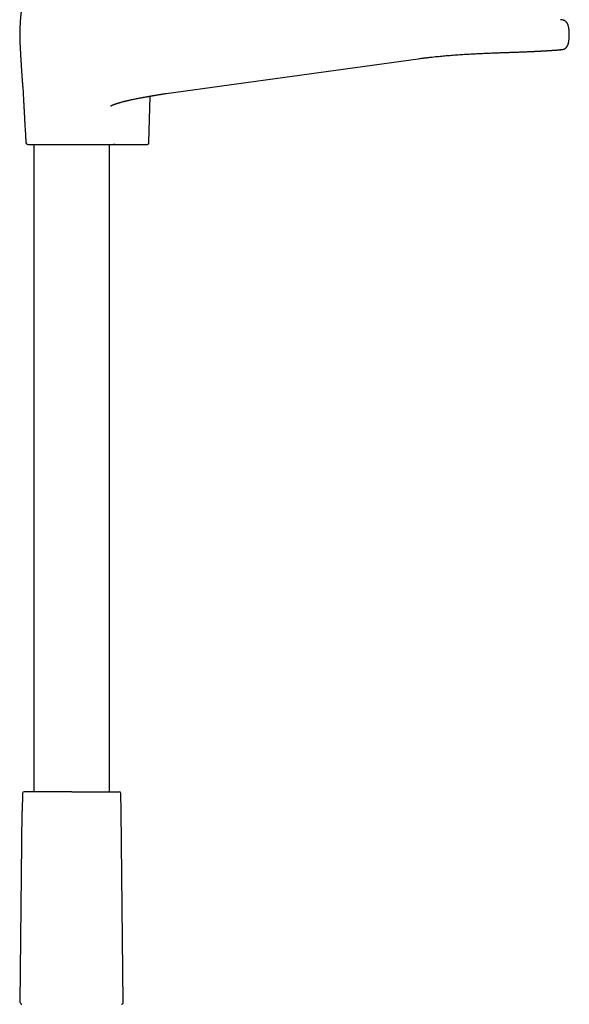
# Model space of a CAD drawing. Header units: millimetres. Extents: x 8 to 1020, y 12 to 2158.
# Tile 21 of 27: x 507 to 667, y 1392 to 1679. Entities that reach past the tile are written whole.
import ezdxf

# ---------------------------------------------------------------- set-up
doc = ezdxf.new("R2010")
doc.units = ezdxf.units.MM

msp = doc.modelspace()

# ---------------------------------------------------------------- linework, layer by layer
at = {"color": 7, "linetype": 'Continuous', "lineweight": 30}
for p, q in [((623, 1667.58), (623, 1667.58)), ((507.79, 1658.74), (507.79, 1658.73)), ((549.5, 1657.43), (549.5, 1657.43)), ((544.52, 1643.1), (544.82, 1656.66)), ((511, 1642.61), (511, 1453.8)), ((533, 1453.8), (533, 1642.61)), ((534.58, 1642.61), (543.6, 1642.61)), ((543.6, 1642.61), (543.63, 1642.61)), ((543.61, 1642.61), (543.8, 1642.61)), ((507.64, 1453.3), (507.59, 1448.1)), ((536.41, 1448.1), (536.36, 1453.3)), ((507.01, 1392.32), (507.59, 1448.1)), ((536.99, 1392.32), (536.41, 1448.1))]:
    msp.add_line(p, q, dxfattribs=at)
at = {"color": 7, "linetype": 'Continuous', "lineweight": 30, "flags": 128}
msp.add_lwpolyline([(549.5, 1657.43), (586.25, 1662.5), (623, 1667.58)], dxfattribs=at)
at = {"color": 7, "linetype": 'Continuous', "lineweight": 30}
for centre, start, end in [((509.17, 1643.11), 183.8822, 270), ((508.14, 1453.3), 90, 179.4), ((535.86, 1453.3), 0.6, 90), ((507.51, 1392.31), 179.4, 270), ((536.49, 1392.31), 270, 0.6)]:
    msp.add_arc(centre, 0.5, start, end, dxfattribs=at)
for points, knots in [([(507.44, 1683.24), (507.44, 1683.2), (507.44, 1683.11), (507.43, 1682.99), (507.42, 1682.86), (507.41, 1682.74), (507.4, 1682.63), (507.4, 1682.54), (507.39, 1682.46), (507.38, 1682.4), (507.38, 1682.34), (507.37, 1682.29), (507.37, 1682.25), (507.37, 1682.21), (507.36, 1682.18), (507.36, 1682.16), (507.36, 1682.14), (507.36, 1682.13), (507.36, 1682.11), (507.35, 1682.09), (507.35, 1682.06), (507.35, 1682.03), (507.34, 1681.98), (507.34, 1681.93), (507.33, 1681.87), (507.32, 1681.81), (507.32, 1681.75), (507.31, 1681.69), (507.3, 1681.63), (507.29, 1681.57), (507.29, 1681.51), (507.28, 1681.46), (507.28, 1681.42), (507.27, 1681.39), (507.27, 1681.36), (507.27, 1681.32), (507.26, 1681.27), (507.25, 1681.23), (507.25, 1681.17), (507.24, 1681.12), (507.23, 1681.07), (507.23, 1681.02), (507.22, 1680.97), (507.21, 1680.9), (507.2, 1680.81), (507.19, 1680.73), (507.19, 1680.67), (507.18, 1680.62), (507.18, 1680.57), (507.17, 1680.52), (507.16, 1680.47), (507.16, 1680.41), (507.15, 1680.35), (507.15, 1680.29), (507.14, 1680.22), (507.13, 1680.14), (507.12, 1680.06), (507.11, 1679.97), (507.1, 1679.85), (507.09, 1679.68), (507.07, 1679.47), (507.05, 1679.24), (507.03, 1679), (507.02, 1678.74), (507, 1678.46), (506.98, 1678.16), (506.96, 1677.83), (506.94, 1677.49), (506.93, 1677.16), (506.91, 1676.83), (506.9, 1676.54), (506.89, 1676.27), (506.88, 1676.03), (506.87, 1675.81), (506.87, 1675.66), (506.87, 1675.54), (506.86, 1675.47), (506.86, 1675.41), (506.86, 1675.35), (506.86, 1675.27), (506.86, 1675.17), (506.85, 1675.05), (506.85, 1674.92), (506.85, 1674.77), (506.85, 1674.66), (506.85, 1674.61)], [0, 0, 0, 0, 0.021609, 0.050204, 0.077807, 0.104078, 0.12872, 0.151482, 0.167907, 0.18295, 0.196535, 0.208598, 0.219084, 0.227949, 0.234229, 0.239274, 0.243071, 0.246542, 0.250426, 0.254725, 0.259443, 0.269193, 0.280388, 0.293055, 0.306803, 0.321426, 0.336008, 0.350528, 0.364978, 0.379081, 0.392153, 0.403603, 0.413407, 0.419563, 0.426807, 0.435202, 0.444755, 0.455474, 0.466817, 0.479115, 0.490143, 0.499892, 0.508432, 0.525041, 0.542561, 0.560234, 0.568627, 0.577266, 0.586186, 0.595386, 0.605085, 0.613125, 0.622279, 0.631992, 0.640729, 0.648485, 0.655387, 0.66162, 0.667445, 0.679129, 0.69126, 0.70403, 0.717629, 0.732245, 0.748055, 0.765208, 0.783819, 0.803911, 0.823791, 0.842439, 0.859699, 0.875461, 0.889656, 0.902241, 0.913196, 0.918062, 0.922541, 0.926146, 0.930932, 0.936953, 0.945844, 0.956573, 0.969155, 0.98361, 1, 1, 1, 1]), ([(667, 1674.61), (667, 1674.69), (667, 1674.87), (666.99, 1675.14), (666.98, 1675.43), (666.95, 1675.74), (666.92, 1676.06), (666.88, 1676.38), (666.82, 1676.69), (666.75, 1677.01), (666.67, 1677.28), (666.59, 1677.52), (666.5, 1677.73), (666.4, 1677.92), (666.29, 1678.09), (666.17, 1678.25), (666.03, 1678.39), (665.89, 1678.51), (665.73, 1678.62), (665.55, 1678.72), (665.32, 1678.82), (665.06, 1678.89), (664.8, 1678.94), (664.58, 1678.96), (664.45, 1678.96), (664.4, 1678.96)], [0, 0, 0, 0, 0.043201, 0.090944, 0.142309, 0.196393, 0.252311, 0.308186, 0.364225, 0.419696, 0.473937, 0.513859, 0.55255, 0.589876, 0.625782, 0.660351, 0.693863, 0.726608, 0.758817, 0.790665, 0.837976, 0.884885, 0.931322, 0.977031, 1, 1, 1, 1]), ([(506.85, 1674.61), (506.85, 1674.49), (506.85, 1674.27), (506.85, 1673.95), (506.86, 1673.67), (506.86, 1673.41), (506.87, 1673.18), (506.88, 1672.98), (506.88, 1672.81), (506.89, 1672.67), (506.89, 1672.55), (506.9, 1672.47), (506.9, 1672.41), (506.9, 1672.37), (506.9, 1672.32), (506.9, 1672.25), (506.91, 1672.18), (506.91, 1672.09), (506.92, 1671.99), (506.92, 1671.85), (506.93, 1671.69), (506.94, 1671.49), (506.95, 1671.28), (506.96, 1670.96), (506.99, 1670.54), (507.01, 1670), (507.05, 1669.42), (507.08, 1668.81), (507.12, 1668.16), (507.16, 1667.53), (507.19, 1666.92), (507.23, 1666.35), (507.26, 1665.78), (507.3, 1665.23), (507.33, 1664.71), (507.36, 1664.22), (507.39, 1663.77), (507.42, 1663.34), (507.45, 1662.94), (507.47, 1662.58), (507.49, 1662.24), (507.52, 1661.93), (507.54, 1661.66), (507.55, 1661.4), (507.57, 1661.15), (507.59, 1660.89), (507.61, 1660.64), (507.63, 1660.43), (507.64, 1660.23), (507.66, 1660.07), (507.67, 1659.94), (507.68, 1659.84), (507.69, 1659.75), (507.69, 1659.67), (507.7, 1659.6), (507.7, 1659.54), (507.71, 1659.46), (507.72, 1659.38), (507.73, 1659.28), (507.74, 1659.2), (507.75, 1659.12), (507.75, 1659.04), (507.76, 1658.98), (507.77, 1658.92), (507.77, 1658.86), (507.78, 1658.78), (507.79, 1658.72), (507.79, 1658.69), (507.8, 1658.68)], [0, 0, 0, 0, 0.023285, 0.044615, 0.063986, 0.081393, 0.096826, 0.110279, 0.121748, 0.131227, 0.138714, 0.144207, 0.147706, 0.150386, 0.153365, 0.157073, 0.161521, 0.166714, 0.17266, 0.179361, 0.189816, 0.201482, 0.213614, 0.22616, 0.254856, 0.285555, 0.318267, 0.352976, 0.389639, 0.428172, 0.459682, 0.492197, 0.524827, 0.555796, 0.585026, 0.612511, 0.638259, 0.662286, 0.684622, 0.705304, 0.724377, 0.741895, 0.75704, 0.771247, 0.785749, 0.800606, 0.815763, 0.826789, 0.837861, 0.84891, 0.8545, 0.860172, 0.865926, 0.870335, 0.874916, 0.87973, 0.884671, 0.892793, 0.901394, 0.91086, 0.920302, 0.928392, 0.937564, 0.946671, 0.956986, 0.968638, 0.996408, 1, 1, 1, 1]), ([(664.57, 1670.22), (664.61, 1670.22), (664.67, 1670.22), (664.78, 1670.24), (664.88, 1670.25), (664.98, 1670.27), (665.09, 1670.29), (665.18, 1670.32), (665.27, 1670.34), (665.36, 1670.37), (665.47, 1670.4), (665.58, 1670.45), (665.68, 1670.5), (665.79, 1670.56), (665.91, 1670.64), (666.03, 1670.74), (666.15, 1670.85), (666.25, 1670.97), (666.33, 1671.09), (666.39, 1671.17), (666.43, 1671.25), (666.48, 1671.34), (666.53, 1671.45), (666.59, 1671.59), (666.65, 1671.75), (666.7, 1671.93), (666.76, 1672.15), (666.82, 1672.41), (666.87, 1672.7), (666.91, 1673.03), (666.94, 1673.38), (666.97, 1673.76), (666.99, 1674.18), (666.99, 1674.46), (666.99, 1674.61)], [0, 0, 0, 0, 0.0334564, 0.0640866, 0.0920154, 0.1174142, 0.1405197, 0.1616548, 0.1764736, 0.1906399, 0.2111886, 0.2309543, 0.2497162, 0.2674987, 0.2966557, 0.3226331, 0.3454392, 0.3756204, 0.4018951, 0.413627, 0.4273922, 0.4447817, 0.4657711, 0.49037, 0.5186018, 0.5504803, 0.5859779, 0.630936, 0.6806172, 0.7350542, 0.7942303, 0.8581088, 0.9266959, 1, 1, 1, 1]), ([(623, 1667.57), (623.21, 1667.6), (623.76, 1667.68), (624.63, 1667.79), (625.62, 1667.91), (626.6, 1668.03), (627.55, 1668.13), (628.48, 1668.23), (629.39, 1668.32), (630.28, 1668.4), (631.21, 1668.48), (632.18, 1668.56), (633.17, 1668.64), (634.14, 1668.71), (635.08, 1668.78), (636, 1668.84), (636.92, 1668.9), (637.84, 1668.95), (638.75, 1669), (639.63, 1669.05), (640.48, 1669.09), (641.3, 1669.13), (642.09, 1669.16), (642.88, 1669.2), (643.65, 1669.23), (644.42, 1669.26), (645.15, 1669.29), (645.85, 1669.31), (646.52, 1669.34), (647.17, 1669.36), (647.78, 1669.38), (648.36, 1669.4), (648.91, 1669.42), (649.43, 1669.44), (649.92, 1669.45), (650.46, 1669.47), (651.04, 1669.49), (651.65, 1669.51), (652.24, 1669.54), (652.84, 1669.56), (653.45, 1669.58), (654.06, 1669.61), (654.65, 1669.63), (655.21, 1669.66), (655.74, 1669.68), (656.18, 1669.7), (656.54, 1669.72), (656.81, 1669.73), (657.07, 1669.75), (657.31, 1669.76), (657.52, 1669.77), (657.72, 1669.78), (657.9, 1669.79), (658.05, 1669.8), (658.2, 1669.8), (658.3, 1669.81), (658.36, 1669.81), (658.4, 1669.81), (658.45, 1669.82), (658.51, 1669.82), (658.59, 1669.82), (658.67, 1669.83), (658.76, 1669.83), (658.89, 1669.84), (659.04, 1669.85), (659.21, 1669.86), (659.38, 1669.87), (659.53, 1669.88), (659.68, 1669.89), (659.82, 1669.89), (659.94, 1669.9), (660.08, 1669.91), (660.23, 1669.92), (660.38, 1669.93), (660.52, 1669.93), (660.63, 1669.94), (660.73, 1669.95), (660.82, 1669.95), (660.89, 1669.96), (660.97, 1669.96), (661.05, 1669.97), (661.13, 1669.97), (661.23, 1669.98), (661.33, 1669.99), (661.47, 1669.99), (661.63, 1670), (661.82, 1670.02), (662, 1670.03), (662.17, 1670.04), (662.34, 1670.05), (662.49, 1670.06), (662.63, 1670.07), (662.76, 1670.08), (662.89, 1670.09), (663.01, 1670.1), (663.13, 1670.11), (663.23, 1670.11), (663.32, 1670.12), (663.39, 1670.12), (663.46, 1670.13), (663.53, 1670.13), (663.6, 1670.14), (663.67, 1670.15), (663.74, 1670.15), (663.81, 1670.16), (663.86, 1670.16), (663.91, 1670.16), (663.96, 1670.17), (664.01, 1670.17), (664.09, 1670.18), (664.15, 1670.18), (664.2, 1670.18), (664.22, 1670.19), (664.25, 1670.19), (664.28, 1670.19), (664.31, 1670.19), (664.35, 1670.2), (664.39, 1670.2), (664.43, 1670.2), (664.47, 1670.21), (664.5, 1670.21), (664.54, 1670.21), (664.56, 1670.21), (664.57, 1670.21)], [0, 0, 0, 0, 0.010074, 0.026074, 0.041835, 0.057358, 0.072645, 0.087428, 0.101984, 0.116313, 0.130416, 0.146909, 0.163082, 0.178934, 0.194467, 0.209681, 0.224575, 0.24046, 0.255965, 0.271093, 0.285842, 0.300212, 0.314204, 0.327818, 0.342355, 0.356432, 0.370051, 0.38321, 0.395909, 0.408367, 0.420347, 0.43185, 0.442876, 0.453425, 0.463544, 0.473492, 0.486957, 0.500174, 0.513144, 0.525867, 0.54069, 0.555165, 0.56929, 0.583067, 0.596495, 0.609575, 0.617395, 0.624934, 0.631979, 0.63853, 0.644586, 0.650148, 0.655214, 0.659901, 0.664066, 0.667714, 0.668809, 0.669864, 0.671339, 0.67345, 0.675556, 0.678055, 0.680948, 0.684234, 0.689671, 0.695258, 0.700599, 0.705694, 0.710542, 0.715145, 0.719502, 0.723612, 0.729574, 0.734927, 0.739768, 0.744274, 0.747642, 0.7508, 0.753747, 0.75649, 0.759447, 0.762796, 0.766588, 0.770821, 0.775438, 0.783238, 0.791183, 0.799273, 0.807489, 0.815459, 0.822902, 0.829964, 0.836688, 0.843426, 0.850254, 0.857086, 0.863521, 0.869521, 0.873436, 0.877705, 0.882328, 0.887305, 0.89262, 0.89808, 0.903103, 0.907689, 0.911837, 0.915547, 0.919081, 0.927587, 0.936341, 0.938888, 0.941677, 0.944947, 0.948698, 0.952929, 0.957642, 0.962835, 0.969103, 0.975953, 0.983386, 0.991401, 1, 1, 1, 1]), ([(664.62, 1670.22), (664.55, 1670.21), (664.44, 1670.2), (664.33, 1670.21), (664.29, 1670.21)], [0, 0, 0, 0, 0.657106, 1, 1, 1, 1]), ([(507.79, 1658.81), (507.79, 1658.81), (507.79, 1658.81), (507.79, 1658.81), (507.79, 1658.81), (507.79, 1658.8), (507.79, 1658.79), (507.79, 1658.78), (507.79, 1658.77), (507.79, 1658.77)], [0, 0, 0, 0, 0.053859, 0.164984, 0.295561, 0.444654, 0.611128, 0.793646, 1, 1, 1, 1]), ([(507.79, 1658.74), (507.81, 1658.43), (507.84, 1657.72), (507.9, 1656.61), (507.96, 1655.42), (508.02, 1654.23), (508.09, 1653.05), (508.15, 1651.9), (508.21, 1650.76), (508.27, 1649.65), (508.33, 1648.61), (508.38, 1647.65), (508.44, 1646.76), (508.49, 1645.9), (508.53, 1645.13), (508.58, 1644.46), (508.62, 1643.86), (508.65, 1643.41), (508.66, 1643.15), (508.67, 1643.07)], [0, 0, 0, 0, 0.059327, 0.135911, 0.212279, 0.288143, 0.363211, 0.437195, 0.509804, 0.580749, 0.64974, 0.708605, 0.765535, 0.820333, 0.872801, 0.912263, 0.950069, 0.986124, 1, 1, 1, 1]), ([(533.36, 1653.78), (533.36, 1653.78), (533.36, 1653.78), (533.37, 1653.79), (533.39, 1653.8), (533.43, 1653.83), (533.47, 1653.85), (533.51, 1653.87), (533.56, 1653.9), (533.6, 1653.92), (533.64, 1653.94), (533.69, 1653.96), (533.74, 1653.99), (533.8, 1654.02), (533.87, 1654.04), (533.94, 1654.08), (534.02, 1654.11), (534.12, 1654.15), (534.21, 1654.19), (534.3, 1654.22), (534.4, 1654.26), (534.51, 1654.3), (534.63, 1654.35), (534.76, 1654.39), (534.88, 1654.43), (535.01, 1654.48), (535.12, 1654.52), (535.21, 1654.55), (535.28, 1654.57), (535.35, 1654.59), (535.43, 1654.62), (535.54, 1654.65), (535.67, 1654.69), (535.81, 1654.73), (535.95, 1654.78), (536.08, 1654.82), (536.31, 1654.88), (536.62, 1654.97), (536.93, 1655.05), (537.16, 1655.11), (537.29, 1655.15), (537.41, 1655.18), (537.5, 1655.2), (537.56, 1655.22), (537.62, 1655.23), (537.68, 1655.24), (537.75, 1655.26), (537.84, 1655.28), (537.95, 1655.31), (538.07, 1655.34), (538.22, 1655.37), (538.4, 1655.42), (538.62, 1655.47), (538.86, 1655.52), (539.13, 1655.58), (539.52, 1655.67), (540.02, 1655.77), (540.61, 1655.89), (541.18, 1656), (541.72, 1656.1), (542.18, 1656.18), (542.54, 1656.25), (542.81, 1656.3), (543.08, 1656.35), (543.34, 1656.39), (543.59, 1656.44), (543.83, 1656.48), (544.05, 1656.52), (544.24, 1656.56), (544.39, 1656.58), (544.51, 1656.6), (544.59, 1656.62), (544.64, 1656.63), (544.67, 1656.63), (544.7, 1656.64), (544.76, 1656.65), (544.85, 1656.67), (544.98, 1656.69), (545.14, 1656.72), (545.34, 1656.75), (545.56, 1656.79), (545.83, 1656.84), (546.12, 1656.89), (546.45, 1656.95), (546.81, 1657.01), (547.21, 1657.08), (547.63, 1657.15), (548.09, 1657.22), (548.58, 1657.3), (549.05, 1657.37), (549.36, 1657.41), (549.5, 1657.43)], [0, 0, 0, 0, 0.002897, 0.011135, 0.019093, 0.028013, 0.03401, 0.040263, 0.046002, 0.050144, 0.054167, 0.058854, 0.063158, 0.068472, 0.074752, 0.079163, 0.086718, 0.09253, 0.099984, 0.106221, 0.112885, 0.120431, 0.127913, 0.136728, 0.144766, 0.152918, 0.161161, 0.166324, 0.170163, 0.173963, 0.178764, 0.185799, 0.194198, 0.202828, 0.211352, 0.219761, 0.22805, 0.252249, 0.275934, 0.285073, 0.293242, 0.300059, 0.305407, 0.309042, 0.311708, 0.315258, 0.319694, 0.325019, 0.331237, 0.338352, 0.34637, 0.357738, 0.370559, 0.384854, 0.400651, 0.417981, 0.45344, 0.487844, 0.52098, 0.552762, 0.583127, 0.59953, 0.615464, 0.630921, 0.645895, 0.660379, 0.674367, 0.687171, 0.697995, 0.706908, 0.713903, 0.718976, 0.720791, 0.722128, 0.723866, 0.726689, 0.732138, 0.739515, 0.748823, 0.760061, 0.773228, 0.788321, 0.805332, 0.82425, 0.845057, 0.867729, 0.892239, 0.918553, 0.946639, 0.976473, 1, 1, 1, 1]), ([(509.17, 1642.61), (509.17, 1642.61), (509.17, 1642.61), (509.19, 1642.61), (509.23, 1642.61), (509.3, 1642.61), (509.38, 1642.61), (509.49, 1642.61), (509.61, 1642.61), (509.77, 1642.61), (509.94, 1642.61), (510.14, 1642.61), (510.36, 1642.61), (510.6, 1642.61), (510.87, 1642.61), (511.16, 1642.61), (511.47, 1642.61), (511.8, 1642.61), (512.16, 1642.61), (512.53, 1642.61), (512.95, 1642.61), (513.42, 1642.61), (513.93, 1642.61), (514.47, 1642.61), (515.03, 1642.61), (515.57, 1642.61), (516.09, 1642.61), (516.59, 1642.61), (517.09, 1642.61), (517.59, 1642.61), (518.11, 1642.61), (518.6, 1642.61), (519.07, 1642.61), (519.5, 1642.61), (519.94, 1642.61), (520.37, 1642.61), (520.81, 1642.61), (521.26, 1642.61), (521.73, 1642.61), (522.24, 1642.61), (522.77, 1642.61), (523.31, 1642.61), (523.84, 1642.61), (524.37, 1642.61), (524.9, 1642.61), (525.44, 1642.61), (525.98, 1642.61), (526.51, 1642.61), (527.03, 1642.61), (527.54, 1642.61), (528.08, 1642.61), (528.64, 1642.61), (529.21, 1642.61), (529.77, 1642.61), (530.3, 1642.61), (530.78, 1642.61), (531.2, 1642.61), (531.58, 1642.61), (531.94, 1642.61), (532.28, 1642.61), (532.61, 1642.61), (532.89, 1642.61), (533.14, 1642.61), (533.36, 1642.61), (533.56, 1642.61), (533.75, 1642.61), (533.92, 1642.61), (534.08, 1642.61), (534.18, 1642.61), (534.22, 1642.61)], [0, 0, 0, 0, 0.008253, 0.02252, 0.036739, 0.050933, 0.065125, 0.079339, 0.093598, 0.108696, 0.123739, 0.138752, 0.153763, 0.168801, 0.183891, 0.199522, 0.215091, 0.230627, 0.246161, 0.261725, 0.277348, 0.296095, 0.314762, 0.3334, 0.352062, 0.370801, 0.385899, 0.400942, 0.415955, 0.430966, 0.446004, 0.461094, 0.473327, 0.485521, 0.497693, 0.509856, 0.522025, 0.534215, 0.54644, 0.561259, 0.576024, 0.590761, 0.605497, 0.620257, 0.635067, 0.650577, 0.666025, 0.681442, 0.696857, 0.7123, 0.727802, 0.746623, 0.765363, 0.784073, 0.802808, 0.82162, 0.836951, 0.852222, 0.867463, 0.882703, 0.89797, 0.913292, 0.925719, 0.938107, 0.950472, 0.962828, 0.975191, 0.987577, 1, 1, 1, 1]), ([(533, 1642.61), (533.01, 1642.61), (533.05, 1642.61), (533.14, 1642.61), (533.27, 1642.61), (533.43, 1642.61), (533.61, 1642.61), (533.8, 1642.61), (533.98, 1642.61), (534.18, 1642.61), (534.4, 1642.61), (534.63, 1642.61), (534.87, 1642.61), (535.13, 1642.61), (535.37, 1642.61), (535.59, 1642.61), (535.78, 1642.61), (535.97, 1642.61), (536.17, 1642.61), (536.38, 1642.61), (536.59, 1642.61), (536.8, 1642.61), (536.94, 1642.61), (537.02, 1642.61), (537.02, 1642.61)], [0, 0, 0, 0, 0.032497, 0.106681, 0.180712, 0.25484, 0.329346, 0.385609, 0.441896, 0.497751, 0.552752, 0.606523, 0.658751, 0.709211, 0.757793, 0.789166, 0.81979, 0.84978, 0.879307, 0.908605, 0.937969, 0.967753, 0.998283, 1, 1, 1, 1]), ([(534.58, 1642.61), (534.54, 1642.61), (534.46, 1642.61), (534.36, 1642.61), (534.28, 1642.61), (534.24, 1642.61), (534.22, 1642.61)], [0, 0, 0, 0, 0.251873, 0.500271, 0.748532, 1, 1, 1, 1]), ([(543.63, 1642.61), (543.68, 1642.61), (543.79, 1642.61), (543.91, 1642.61), (544.01, 1642.61), (544.04, 1642.61), (544.05, 1642.61)], [0, 0, 0, 0, 0.2410859, 0.4940869, 0.7469741, 1, 1, 1, 1]), ([(544.1, 1642.62), (544.13, 1642.62), (544.19, 1642.63), (544.27, 1642.67), (544.34, 1642.72), (544.41, 1642.79), (544.46, 1642.86), (544.49, 1642.94), (544.52, 1643.02), (544.52, 1643.08), (544.52, 1643.1)], [0, 0, 0, 0, 0.1253364, 0.2541272, 0.3847178, 0.5152003, 0.6436073, 0.7681221, 0.8872625, 1, 1, 1, 1]), ([(544.11, 1642.62), (544.11, 1642.62), (544.13, 1642.62), (544.13, 1642.62), (544.13, 1642.62), (544.13, 1642.62)], [0, 0, 0, 0, 0.068089, 0.672027, 1, 1, 1, 1]), ([(522, 1453.8), (521.84, 1453.8), (521.53, 1453.8), (521.05, 1453.8), (520.58, 1453.8), (520.11, 1453.8), (519.64, 1453.8), (519.13, 1453.8), (518.58, 1453.8), (518.02, 1453.8), (517.45, 1453.8), (516.91, 1453.8), (516.38, 1453.8), (515.87, 1453.8), (515.38, 1453.8), (514.89, 1453.8), (514.41, 1453.8), (513.94, 1453.8), (513.48, 1453.8), (513.04, 1453.8), (512.61, 1453.8), (512.17, 1453.8), (511.71, 1453.8), (511.24, 1453.8), (510.8, 1453.8), (510.43, 1453.8), (510.1, 1453.8), (509.82, 1453.8), (509.57, 1453.8), (509.33, 1453.8), (509.12, 1453.8), (508.94, 1453.8), (508.78, 1453.8), (508.64, 1453.8), (508.51, 1453.8), (508.41, 1453.8), (508.3, 1453.8), (508.22, 1453.8), (508.16, 1453.8), (508.15, 1453.8), (508.14, 1453.8)], [0, 0, 0, 0, 0.02178, 0.043516, 0.065233, 0.086956, 0.108711, 0.131349, 0.158519, 0.185648, 0.212786, 0.239983, 0.265761, 0.291472, 0.317158, 0.342862, 0.368624, 0.394953, 0.421211, 0.447442, 0.473692, 0.500005, 0.532902, 0.565705, 0.598502, 0.631381, 0.657159, 0.68287, 0.708556, 0.734259, 0.760022, 0.783118, 0.80616, 0.829178, 0.852202, 0.875263, 0.897525, 0.931688, 0.965813, 1, 1, 1, 1]), ([(522, 1453.8), (522.16, 1453.8), (522.47, 1453.8), (522.95, 1453.8), (523.42, 1453.8), (523.89, 1453.8), (524.36, 1453.8), (524.83, 1453.8), (525.3, 1453.8), (525.76, 1453.8), (526.21, 1453.8), (526.66, 1453.8), (527.13, 1453.8), (527.62, 1453.8), (528.13, 1453.8), (528.62, 1453.8), (529.11, 1453.8), (529.63, 1453.8), (530.17, 1453.8), (530.74, 1453.8), (531.28, 1453.8), (531.77, 1453.8), (532.2, 1453.8), (532.58, 1453.8), (532.94, 1453.8), (533.28, 1453.8), (533.58, 1453.8), (533.85, 1453.8), (534.08, 1453.8), (534.31, 1453.8), (534.51, 1453.8), (534.71, 1453.8), (534.89, 1453.8), (535.06, 1453.8), (535.22, 1453.8), (535.36, 1453.8), (535.49, 1453.8), (535.59, 1453.8), (535.7, 1453.8), (535.78, 1453.8), (535.84, 1453.8), (535.85, 1453.8), (535.86, 1453.8)], [0, 0, 0, 0, 0.0217726, 0.0435042, 0.0652202, 0.0869461, 0.1087073, 0.1313376, 0.1530691, 0.1747741, 0.196478, 0.2182063, 0.2399844, 0.265747, 0.2914502, 0.3171362, 0.3428471, 0.3686252, 0.4015035, 0.4343002, 0.4671032, 0.5, 0.526313, 0.5525627, 0.5787937, 0.6050512, 0.6313801, 0.6528546, 0.674283, 0.6956897, 0.7170991, 0.7385356, 0.7600235, 0.7831049, 0.8061387, 0.8291553, 0.852185, 0.8752581, 0.8975149, 0.9316644, 0.9657932, 1, 1, 1, 1])]:
    msp.add_open_spline(points, degree=3, knots=knots, dxfattribs=at)

doc.saveas('drawing.dxf')
